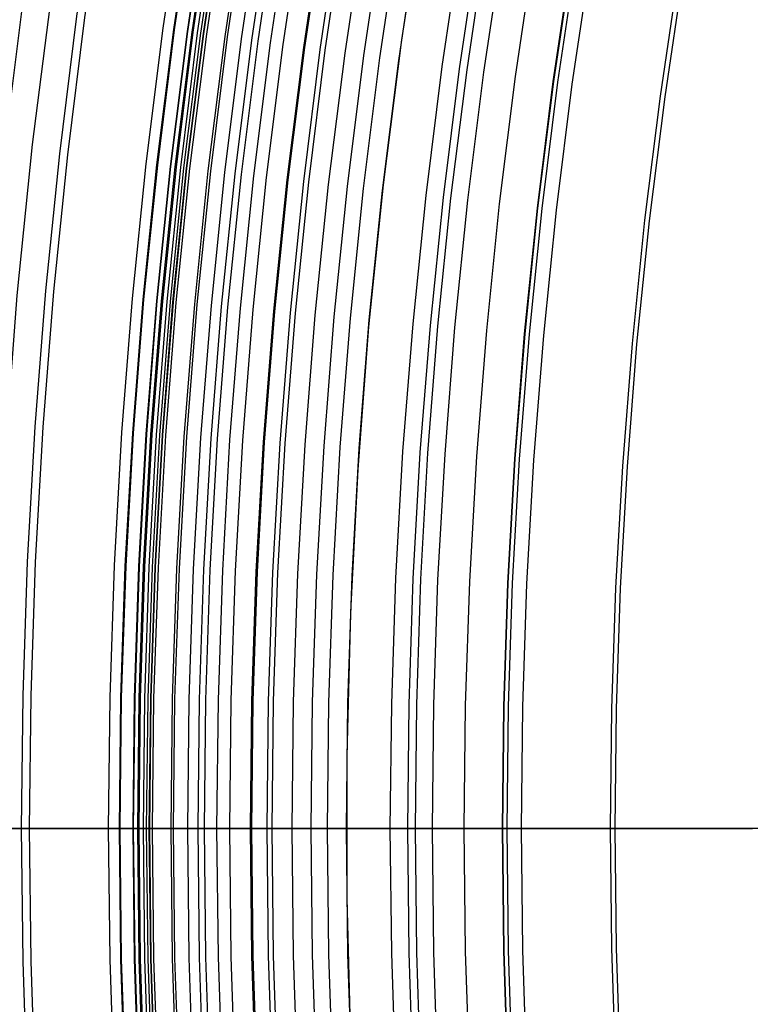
# Model space of a CAD drawing. Header units: millimetres. Extents: x -14 to 488, y -50 to 50.
# Tile 231 of 256: x 421.44 to 425.4, y -0.95 to 4.39. Entities that reach past the tile are written whole.
import ezdxf

# ---------------------------------------------------------------- set-up
doc = ezdxf.new("R2010")
doc.units = ezdxf.units.MM
doc.header["$MEASUREMENT"] = 0
doc.layers.add('Default', color=7, linetype='Continuous')

msp = doc.modelspace()

# ---------------------------------------------------------------- linework, layer by layer
at = {"layer": 'Default'}
for points in [[(421.9189, 0), (421.9268, 0.7099), (421.9507, 1.4258), (421.9911, 2.1473), (422.0483, 2.8739), (422.1227, 3.605), (422.2148, 4.34), (422.3247, 5.0785), (422.4529, 5.8199), (422.5996, 6.5634), (422.7651, 7.3085), (422.9497, 8.0544), (423.1535, 8.8006), (423.3768, 9.5463), (423.6197, 10.2907), (423.8822, 11.0332), (424.1646, 11.7731)], [(421.9771, 0), (421.985, 0.7086), (422.0089, 1.4232), (422.0492, 2.1434), (422.1063, 2.8687), (422.1806, 3.5984), (422.2724, 4.3321), (422.3822, 5.0693), (422.5101, 5.8093), (422.6566, 6.5514), (422.8218, 7.2951), (423.006, 8.0398), (423.2095, 8.7846), (423.4324, 9.5289), (423.6748, 10.272), (423.9369, 11.0132), (424.2187, 11.7516)], [(421.9813, 0), (421.9891, 0.7085), (422.013, 1.4231), (422.0533, 2.1431), (422.1104, 2.8683), (422.1847, 3.5979), (422.2765, 4.3316), (422.3862, 5.0686), (422.5142, 5.8085), (422.6606, 6.5506), (422.8258, 7.2942), (423.01, 8.0387), (423.2135, 8.7834), (423.4363, 9.5277), (423.6787, 10.2707), (423.9407, 11.0117), (424.2225, 11.7501)], [(422.0511, 0), (422.0589, 0.707), (422.0828, 1.42), (422.123, 2.1385), (422.1799, 2.862), (422.2541, 3.5901), (422.3457, 4.3221), (422.4552, 5.0576), (422.5828, 5.7958), (422.729, 6.5363), (422.8938, 7.2783), (423.0776, 8.0211), (423.2806, 8.7642), (423.5029, 9.5068), (423.7448, 10.2482), (424.0063, 10.9876), (424.2874, 11.7244)], [(422.054, 0), (422.0618, 0.7069), (422.0856, 1.4198), (422.1258, 2.1383), (422.1828, 2.8617), (422.2569, 3.5897), (422.3486, 4.3217), (422.458, 5.0571), (422.5857, 5.7953), (422.7318, 6.5357), (422.8966, 7.2776), (423.0804, 8.0204), (423.2834, 8.7634), (423.5057, 9.506), (423.7475, 10.2473), (424.009, 10.9867), (424.2901, 11.7233)], [(422.0765, 0), (422.0844, 0.7064), (422.1082, 1.4188), (422.1483, 2.1368), (422.2053, 2.8597), (422.2793, 3.5872), (422.3709, 4.3187), (422.4803, 5.0535), (422.6079, 5.7912), (422.7539, 6.531), (422.9186, 7.2724), (423.1022, 8.0147), (423.3051, 8.7572), (423.5272, 9.4992), (423.7689, 10.24), (424.0302, 10.9789), (424.3111, 11.715)], [(422.0835, 0), (422.0914, 0.7063), (422.1152, 1.4185), (422.1553, 2.1363), (422.2122, 2.8591), (422.2863, 3.5864), (422.3778, 4.3177), (422.4872, 5.0524), (422.6147, 5.7899), (422.7607, 6.5296), (422.9254, 7.2708), (423.109, 8.013), (423.3118, 8.7553), (423.5339, 9.4971), (423.7755, 10.2378), (424.0367, 10.9765), (424.3176, 11.7125)], [(422.1074, 0), (422.1153, 0.7057), (422.139, 1.4174), (422.1792, 2.1347), (422.236, 2.8569), (422.31, 3.5837), (422.4015, 4.3145), (422.5108, 5.0486), (422.6382, 5.7856), (422.7841, 6.5247), (422.9486, 7.2654), (423.1321, 8.0069), (423.3348, 8.7487), (423.5567, 9.49), (423.7981, 10.2301), (424.0591, 10.9682), (424.3398, 11.7037)], [(422.1249, 0), (422.1327, 0.7053), (422.1565, 1.4167), (422.1966, 2.1335), (422.2534, 2.8554), (422.3274, 3.5818), (422.4188, 4.3121), (422.5281, 5.0458), (422.6554, 5.7824), (422.8012, 6.5211), (422.9656, 7.2614), (423.149, 8.0026), (423.3515, 8.7439), (423.5734, 9.4848), (423.8147, 10.2245), (424.0755, 10.9622), (424.3561, 11.6972)], [(422.1391, 0), (422.147, 0.705), (422.1707, 1.416), (422.2108, 2.1325), (422.2676, 2.8541), (422.3415, 3.5802), (422.4329, 4.3102), (422.5421, 5.0436), (422.6694, 5.7798), (422.8151, 6.5182), (422.9795, 7.2581), (423.1628, 7.999), (423.3652, 8.74), (423.587, 9.4805), (423.8281, 10.2199), (424.0889, 10.9573), (424.3693, 11.692)], [(422.1413, 0), (422.1492, 0.705), (422.1729, 1.4159), (422.213, 2.1324), (422.2698, 2.8539), (422.3437, 3.5799), (422.4351, 4.3099), (422.5443, 5.0432), (422.6716, 5.7794), (422.8173, 6.5177), (422.9817, 7.2576), (423.165, 7.9984), (423.3674, 8.7394), (423.5891, 9.4799), (423.8302, 10.2192), (424.091, 10.9565), (424.3714, 11.6912)], [(422.1569, 0), (422.1647, 0.7046), (422.1884, 1.4152), (422.2285, 2.1314), (422.2853, 2.8525), (422.3592, 3.5782), (422.4505, 4.3078), (422.5596, 5.0408), (422.6869, 5.7766), (422.8325, 6.5145), (422.9968, 7.2541), (423.18, 7.9945), (423.3823, 8.7351), (423.6039, 9.4752), (423.8449, 10.2142), (424.1056, 10.9512), (424.3858, 11.6855)], [(422.2573, 0), (422.2651, 0.7024), (422.2888, 1.4108), (422.3287, 2.1246), (422.3853, 2.8435), (422.459, 3.5668), (422.55, 4.2941), (422.6588, 5.0248), (422.7856, 5.7583), (422.9308, 6.4939), (423.0946, 7.2311), (423.2772, 7.9692), (423.4789, 8.7075), (423.6998, 9.4453), (423.9401, 10.1819), (424.1998, 10.9165), (424.4792, 11.6485)], [(422.2708, 0), (422.2786, 0.7021), (422.3022, 1.4102), (422.3421, 2.1237), (422.3987, 2.8423), (422.4723, 3.5653), (422.5633, 4.2923), (422.6721, 5.0227), (422.7988, 5.7558), (422.944, 6.4912), (423.1077, 7.2281), (423.2902, 7.9658), (423.4918, 8.7038), (423.7126, 9.4413), (423.9528, 10.1775), (424.2125, 10.9119), (424.4917, 11.6435)], [(424.0539, 0), (424.0612, 0.6625), (424.0835, 1.3307), (424.1212, 2.004), (424.1746, 2.682), (424.2441, 3.3643), (424.33, 4.0503), (424.4326, 4.7395), (424.5522, 5.4314), (424.6891, 6.1253), (424.8436, 6.8206), (425.0158, 7.5168), (425.2061, 8.2131), (425.4144, 8.909), (425.6411, 9.6038), (425.8861, 10.2968), (426.1496, 10.9872), (426.4316, 11.6744)], [(424.0566, 0), (424.0639, 0.6625), (424.0863, 1.3305), (424.1239, 2.0038), (424.1773, 2.6818), (424.2468, 3.364), (424.3327, 4.05), (424.4352, 4.7391), (424.5549, 5.4309), (424.6918, 6.1247), (424.8462, 6.82), (425.0185, 7.5161), (425.2087, 8.2124), (425.417, 8.9082), (425.6437, 9.6029), (425.8887, 10.2958), (426.1521, 10.9862), (426.4341, 11.6733)], [(424.0797, 0), (424.087, 0.6619), (424.1093, 1.3295), (424.147, 2.0023), (424.2003, 2.6797), (424.2697, 3.3614), (424.3555, 4.0468), (424.458, 4.7354), (424.5776, 5.4267), (424.7144, 6.12), (424.8687, 6.8147), (425.0408, 7.5103), (425.2309, 8.206), (425.4391, 8.9013), (425.6655, 9.5955), (425.9103, 10.2879), (426.1736, 10.9777), (426.4554, 11.6643)], [(422.3481, 0), (422.3559, 0.7004), (422.3795, 1.4067), (422.4193, 2.1185), (422.4757, 2.8353), (422.5492, 3.5566), (422.64, 4.2818), (422.7484, 5.0104), (422.8749, 5.7418), (423.0196, 6.4753), (423.1829, 7.2104), (423.365, 7.9463), (423.5661, 8.6825), (423.7864, 9.4182), (424.026, 10.1526), (424.285, 10.8852), (424.5636, 11.6151)], [(422.4034, 0), (422.4112, 0.6992), (422.4348, 1.4042), (422.4745, 2.1148), (422.5309, 2.8303), (422.6042, 3.5504), (422.6948, 4.2743), (422.8031, 5.0016), (422.9293, 5.7317), (423.0738, 6.4639), (423.2368, 7.1977), (423.4186, 7.9324), (423.6193, 8.6673), (423.8392, 9.4017), (424.0784, 10.1348), (424.337, 10.8661), (424.6151, 11.5947)], [(424.1579, 0), (424.1652, 0.6602), (424.1874, 1.326), (424.225, 1.997), (424.2782, 2.6727), (424.3474, 3.3526), (424.433, 4.0362), (424.5352, 4.723), (424.6544, 5.4125), (424.7909, 6.1039), (424.9448, 6.7968), (425.1165, 7.4906), (425.306, 8.1845), (425.5137, 8.878), (425.7395, 9.5704), (425.9837, 10.2609), (426.2463, 10.9489), (426.5273, 11.6337)], [(422.4378, 0), (422.4456, 0.6984), (422.4691, 1.4027), (422.5088, 2.1125), (422.5651, 2.8273), (422.6384, 3.5465), (422.7289, 4.2696), (422.837, 4.9961), (422.9631, 5.7254), (423.1075, 6.4569), (423.2703, 7.1899), (423.4519, 7.9237), (423.6524, 8.6578), (423.8721, 9.3914), (424.111, 10.1238), (424.3693, 10.8542), (424.647, 11.582)], [(422.5061, 0), (422.5138, 0.6969), (422.5373, 1.3997), (422.5769, 2.1079), (422.6331, 2.8211), (422.7062, 3.5388), (422.7965, 4.2604), (422.9044, 4.9853), (423.0303, 5.713), (423.1743, 6.4429), (423.3368, 7.1743), (423.518, 7.9066), (423.718, 8.639), (423.9372, 9.371), (424.1756, 10.1018), (424.4333, 10.8307), (424.7105, 11.5569)], [(422.5758, 0), (422.5835, 0.6953), (422.6069, 1.3966), (422.6465, 2.1032), (422.7025, 2.8149), (422.7754, 3.5309), (422.8655, 4.2509), (422.9732, 4.9742), (423.0988, 5.7003), (423.2425, 6.4286), (423.4046, 7.1584), (423.5854, 7.889), (423.785, 8.6199), (424.0037, 9.3502), (424.2416, 10.0794), (424.4987, 10.8067), (424.7753, 11.5313)], [(422.6878, 0), (422.6955, 0.6928), (422.7189, 1.3916), (422.7583, 2.0957), (422.8141, 2.8048), (422.8867, 3.5183), (422.9765, 4.2357), (423.0838, 4.9565), (423.2089, 5.6799), (423.3521, 6.4056), (423.5137, 7.1328), (423.6938, 7.8608), (423.8928, 8.589), (424.1107, 9.3168), (424.3477, 10.0433), (424.6039, 10.768), (424.8795, 11.49)], [(422.6944, 0), (422.7021, 0.6927), (422.7254, 1.3913), (422.7648, 2.0953), (422.8206, 2.8042), (422.8932, 3.5176), (422.983, 4.2348), (423.0903, 4.9554), (423.2154, 5.6788), (423.3586, 6.4042), (423.5201, 7.1313), (423.7002, 7.8591), (423.899, 8.5872), (424.1169, 9.3148), (424.3539, 10.0412), (424.6101, 10.7657), (424.8856, 11.4876)], [(422.7782, 0), (422.7859, 0.6908), (422.8091, 1.3875), (422.8484, 2.0896), (422.9041, 2.7967), (422.9765, 3.5081), (423.0661, 4.2234), (423.1731, 4.9421), (423.2978, 5.6635), (423.4406, 6.387), (423.6017, 7.1121), (423.7813, 7.838), (423.9796, 8.5642), (424.1969, 9.2898), (424.4332, 10.0143), (424.6888, 10.7368), (424.9635, 11.4568)], [(422.8057, 0), (422.8134, 0.6902), (422.8366, 1.3863), (422.8759, 2.0878), (422.9315, 2.7942), (423.0039, 3.505), (423.0934, 4.2197), (423.2003, 4.9377), (423.3249, 5.6585), (423.4675, 6.3814), (423.6285, 7.1058), (423.8079, 7.8311), (424.0061, 8.5566), (424.2232, 9.2816), (424.4593, 10.0054), (424.7146, 10.7273), (424.9891, 11.4466)], [(424.6405, 0), (424.6477, 0.6495), (424.6696, 1.3045), (424.7065, 1.9646), (424.7589, 2.6293), (424.827, 3.2982), (424.9112, 3.9707), (425.0118, 4.6464), (425.129, 5.3246), (425.2633, 6.0049), (425.4147, 6.6866), (425.5836, 7.369), (425.7701, 8.0517), (425.9743, 8.7339), (426.1965, 9.4151), (426.4368, 10.0944), (426.6951, 10.7712), (426.9715, 11.4449)], [(424.6658, 0), (424.673, 0.6489), (424.6948, 1.3034), (424.7317, 1.9629), (424.784, 2.6271), (424.8521, 3.2954), (424.9362, 3.9673), (425.0367, 4.6424), (425.1539, 5.32), (425.288, 5.9997), (425.4393, 6.6808), (425.608, 7.3627), (425.7943, 8.0448), (425.9984, 8.7264), (426.2204, 9.4069), (426.4604, 10.0857), (426.7185, 10.762), (426.9948, 11.4351)], [(422.9141, 0), (422.9218, 0.6878), (422.945, 1.3815), (422.9841, 2.0805), (423.0395, 2.7845), (423.1116, 3.4928), (423.2008, 4.205), (423.3073, 4.9205), (423.4315, 5.6388), (423.5736, 6.3591), (423.734, 7.081), (423.9128, 7.8038), (424.1103, 8.5267), (424.3267, 9.2492), (424.562, 9.9705), (424.8163, 10.6899), (425.0899, 11.4067)], [(423.0173, 0), (423.025, 0.6855), (423.048, 1.3769), (423.087, 2.0736), (423.1423, 2.7752), (423.2142, 3.4812), (423.303, 4.191), (423.4092, 4.9041), (423.533, 5.62), (423.6746, 6.338), (423.8345, 7.0575), (424.0127, 7.7778), (424.2095, 8.4984), (424.4252, 9.2184), (424.6597, 9.9373), (424.9132, 10.6543), (425.1859, 11.3687)], [(423.1054, 0), (423.113, 0.6836), (423.136, 1.3729), (423.1749, 2.0677), (423.23, 2.7673), (423.3017, 3.4712), (423.3903, 4.179), (423.4961, 4.8901), (423.6196, 5.604), (423.7609, 6.3199), (423.9202, 7.0373), (424.098, 7.7556), (424.2942, 8.4741), (424.5092, 9.1921), (424.7431, 9.909), (424.9959, 10.6239), (425.2678, 11.3363)], [(421.1474, 0), (421.1554, 0.727), (421.1799, 1.4602), (421.2213, 2.1991), (421.2799, 2.9432), (421.3561, 3.6919), (421.4503, 4.4447), (421.5629, 5.2011), (421.6942, 5.9603), (421.8445, 6.7217), (422.014, 7.4848), (422.203, 8.2487), (422.4118, 9.0129), (422.6404, 9.7766), (422.8891, 10.539), (423.158, 11.2994)], [(423.2083, 0), (423.2159, 0.6813), (423.2389, 1.3684), (423.2776, 2.0608), (423.3325, 2.758), (423.4039, 3.4596), (423.4922, 4.1651), (423.5978, 4.8738), (423.7208, 5.5852), (423.8616, 6.2988), (424.0204, 7.0138), (424.1976, 7.7297), (424.3932, 8.4458), (424.6074, 9.1614), (424.8405, 9.8759), (425.0925, 10.5884), (425.3634, 11.2984)], [(421.4467, 0), (421.4547, 0.7204), (421.479, 1.4469), (421.52, 2.179), (421.578, 2.9163), (421.6536, 3.6582), (421.7469, 4.4041), (421.8585, 5.1535), (421.9886, 5.9058), (422.1375, 6.6603), (422.3054, 7.4164), (422.4927, 8.1733), (422.6996, 8.9305), (422.9261, 9.6872), (423.1726, 10.4427), (423.439, 11.1961)], [(421.4904, 0), (421.4984, 0.7194), (421.5227, 1.4449), (421.5636, 2.1761), (421.6215, 2.9124), (421.697, 3.6533), (421.7902, 4.3982), (421.9016, 5.1466), (422.0315, 5.8978), (422.1802, 6.6513), (422.348, 7.4064), (422.535, 8.1623), (422.7416, 8.9185), (422.9678, 9.6742), (423.214, 10.4286), (423.48, 11.1811)], [(423.4462, 0), (423.4537, 0.676), (423.4765, 1.3578), (423.5149, 2.0448), (423.5694, 2.7366), (423.6403, 3.4328), (423.7279, 4.1328), (423.8326, 4.836), (423.9547, 5.5419), (424.0944, 6.25), (424.252, 6.9595), (424.4278, 7.6698), (424.6219, 8.3803), (424.8345, 9.0904), (425.0657, 9.7993), (425.3158, 10.5064), (425.5846, 11.2109)], [(423.5405, 0), (423.548, 0.6739), (423.5707, 1.3536), (423.609, 2.0385), (423.6634, 2.7282), (423.734, 3.4222), (423.8214, 4.12), (423.9257, 4.8211), (424.0474, 5.5248), (424.1867, 6.2306), (424.3438, 6.9379), (424.5191, 7.646), (424.7126, 8.3544), (424.9245, 9.0623), (425.155, 9.769), (425.4043, 10.4738), (425.6723, 11.1761)], [(423.5821, 0), (423.5895, 0.673), (423.6122, 1.3517), (423.6505, 2.0357), (423.7047, 2.7244), (423.7753, 3.4175), (423.8625, 4.1144), (423.9667, 4.8145), (424.0883, 5.5172), (424.2274, 6.2221), (424.3843, 6.9284), (424.5592, 7.6356), (424.7525, 8.343), (424.9641, 9.0499), (425.1944, 9.7556), (425.4433, 10.4595), (425.7109, 11.1609)], [(425.307, 11.1554), (425.0287, 10.4141), (424.7697, 9.6659), (424.5301, 8.9113), (424.3101, 8.1507), (424.1097, 7.3846), (423.9292, 6.6137), (423.7685, 5.8383), (423.6279, 5.0591), (423.5074, 4.2765), (423.4072, 3.4911), (423.3288, 2.7198), (423.2699, 1.9468), (423.2305, 1.1725), (423.2107, 0.3975), (423.2105, -0.3777), (423.2298, -1.1528)], [(425.307, 11.1554), (425.0287, 10.4141), (424.7697, 9.6659), (424.5301, 8.9113), (424.3101, 8.1507), (424.1097, 7.3846), (423.9292, 6.6137), (423.7685, 5.8383), (423.6279, 5.0591), (423.5074, 4.2765), (423.4072, 3.4911), (423.3288, 2.7198), (423.2699, 1.9468), (423.2305, 1.1725), (423.2107, 0.3975), (423.2105, -0.3777), (423.2298, -1.1528)], [(423.6748, 0), (423.6822, 0.6709), (423.7048, 1.3476), (423.743, 2.0294), (423.797, 2.7161), (423.8674, 3.4071), (423.9543, 4.1018), (424.0583, 4.7997), (424.1794, 5.5004), (424.3181, 6.2031), (424.4745, 6.9072), (424.6489, 7.6123), (424.8416, 8.3175), (425.0526, 9.0222), (425.2821, 9.7258), (425.5303, 10.4275), (425.7971, 11.1267)], [(423.2274, 11.0638), (422.9522, 10.269), (422.6977, 9.4672), (422.4639, 8.6592), (422.2511, 7.8453), (422.0592, 7.0263), (421.8886, 6.2026), (421.7392, 5.3747), (421.6112, 4.5433), (421.5047, 3.7089), (421.4214, 2.8895), (421.3588, 2.0682), (421.317, 1.2457), (421.296, 0.4223), (421.2957, -0.4013), (421.3162, -1.2247)], [(423.2274, 11.0638), (422.9522, 10.269), (422.6977, 9.4672), (422.4639, 8.6592), (422.2511, 7.8453), (422.0592, 7.0263), (421.8886, 6.2026), (421.7392, 5.3747), (421.6112, 4.5433), (421.5047, 3.7089), (421.4214, 2.8895), (421.3588, 2.0682), (421.317, 1.2457), (421.296, 0.4223), (421.2957, -0.4013), (421.3162, -1.2247)], [(423.8475, 0), (423.8549, 0.6671), (423.8773, 1.3399), (423.9153, 2.0179), (423.969, 2.7006), (424.039, 3.3876), (424.1254, 4.0784), (424.2288, 4.7723), (424.3492, 5.4689), (424.4871, 6.1676), (424.6426, 6.8678), (424.8161, 7.5688), (425.0076, 8.2699), (425.2174, 8.9707), (425.4456, 9.6702), (425.6924, 10.368), (425.9577, 11.0632)], [(424.3589, -13.437), (424.0321, -12.6941), (423.7255, -11.9469), (423.439, -11.1961), (423.1726, -10.4427), (422.9261, -9.6872), (422.6996, -8.9305), (422.4927, -8.1733), (422.3054, -7.4164), (422.1375, -6.6603), (421.9886, -5.9058), (421.8585, -5.1535), (421.7469, -4.4041), (421.6536, -3.6582), (421.578, -2.9163), (421.52, -2.179), (421.479, -1.4469), (421.4547, -0.7204), (421.4467, 0)], [(424.3987, -13.4189), (424.0724, -12.677), (423.7662, -11.9308), (423.48, -11.1811), (423.214, -10.4286), (422.9678, -9.6742), (422.7416, -8.9185), (422.535, -8.1623), (422.348, -7.4064), (422.1802, -6.6513), (422.0315, -5.8978), (421.9016, -5.1466), (421.7902, -4.3982), (421.697, -3.6533), (421.6215, -2.9124), (421.5636, -2.1761), (421.5227, -1.4449), (421.4984, -0.7194), (421.4904, 0)], [(424.7887, -13.2415), (424.4667, -12.5094), (424.1646, -11.7731), (423.8822, -11.0332), (423.6197, -10.2907), (423.3768, -9.5463), (423.1535, -8.8006), (422.9497, -8.0544), (422.7651, -7.3085), (422.5996, -6.5634), (422.4529, -5.8199), (422.3247, -5.0785), (422.2148, -4.34), (422.1227, -3.605), (422.0483, -2.8739), (421.9911, -2.1473), (421.9507, -1.4258), (421.9268, -0.7099), (421.9189, 0)], [(424.8417, -13.2174), (424.5203, -12.4866), (424.2187, -11.7516), (423.9369, -11.0132), (423.6748, -10.272), (423.4324, -9.5289), (423.2095, -8.7846), (423.006, -8.0398), (422.8218, -7.2951), (422.6566, -6.5514), (422.5101, -5.8093), (422.3822, -5.0693), (422.2724, -4.3321), (422.1806, -3.5984), (422.1063, -2.8687), (422.0492, -2.1434), (422.0089, -1.4232), (421.985, -0.7086), (421.9771, 0)], [(424.8455, -13.2157), (424.5241, -12.485), (424.2225, -11.7501), (423.9407, -11.0117), (423.6787, -10.2707), (423.4363, -9.5277), (423.2135, -8.7834), (423.01, -8.0387), (422.8258, -7.2942), (422.6606, -6.5506), (422.5142, -5.8085), (422.3862, -5.0686), (422.2765, -4.3316), (422.1847, -3.5979), (422.1104, -2.8683), (422.0533, -2.1431), (422.013, -1.4231), (421.9891, -0.7085), (421.9813, 0)], [(424.909, -13.1868), (424.5884, -12.4577), (424.2874, -11.7244), (424.0063, -10.9876), (423.7448, -10.2482), (423.5029, -9.5068), (423.2806, -8.7642), (423.0776, -8.0211), (422.8938, -7.2783), (422.729, -6.5363), (422.5828, -5.7958), (422.4552, -5.0576), (422.3457, -4.3221), (422.2541, -3.5901), (422.1799, -2.862), (422.123, -2.1385), (422.0828, -1.42), (422.0589, -0.707), (422.0511, 0)], [(424.9117, -13.1856), (424.591, -12.4566), (424.2901, -11.7233), (424.009, -10.9867), (423.7475, -10.2473), (423.5057, -9.506), (423.2834, -8.7634), (423.0804, -8.0204), (422.8966, -7.2776), (422.7318, -6.5357), (422.5857, -5.7953), (422.458, -5.0571), (422.3486, -4.3217), (422.2569, -3.5897), (422.1828, -2.8617), (422.1258, -2.1383), (422.0856, -1.4198), (422.0618, -0.7069), (422.054, 0)], [(424.9322, -13.1763), (424.6118, -12.4478), (424.3111, -11.715), (424.0302, -10.9789), (423.7689, -10.24), (423.5272, -9.4992), (423.3051, -8.7572), (423.1022, -8.0147), (422.9186, -7.2724), (422.7539, -6.531), (422.6079, -5.7912), (422.4803, -5.0535), (422.3709, -4.3187), (422.2793, -3.5872), (422.2053, -2.8597), (422.1483, -2.1368), (422.1082, -1.4188), (422.0844, -0.7064), (422.0765, 0)], [(424.9386, -13.1734), (424.6182, -12.445), (424.3176, -11.7125), (424.0367, -10.9765), (423.7755, -10.2378), (423.5339, -9.4971), (423.3118, -8.7553), (423.109, -8.013), (422.9254, -7.2708), (422.7607, -6.5296), (422.6147, -5.7899), (422.4872, -5.0524), (422.3778, -4.3177), (422.2863, -3.5864), (422.2122, -2.8591), (422.1553, -2.1363), (422.1152, -1.4185), (422.0914, -0.7063), (422.0835, 0)], [(424.9603, -13.1635), (424.6402, -12.4357), (424.3398, -11.7037), (424.0591, -10.9682), (423.7981, -10.2301), (423.5567, -9.49), (423.3348, -8.7487), (423.1321, -8.0069), (422.9486, -7.2654), (422.7841, -6.5247), (422.6382, -5.7856), (422.5108, -5.0486), (422.4015, -4.3145), (422.31, -3.5837), (422.236, -2.8569), (422.1792, -2.1347), (422.139, -1.4174), (422.1153, -0.7057), (422.1074, 0)], [(424.9762, -13.1562), (424.6563, -12.4288), (424.3561, -11.6972), (424.0755, -10.9622), (423.8147, -10.2245), (423.5734, -9.4848), (423.3515, -8.7439), (423.149, -8.0026), (422.9656, -7.2614), (422.8012, -6.5211), (422.6554, -5.7824), (422.5281, -5.0458), (422.4188, -4.3121), (422.3274, -3.5818), (422.2534, -2.8554), (422.1966, -2.1335), (422.1565, -1.4167), (422.1327, -0.7053), (422.1249, 0)], [(424.9892, -13.1504), (424.6694, -12.4233), (424.3693, -11.692), (424.0889, -10.9573), (423.8281, -10.2199), (423.587, -9.4805), (423.3652, -8.74), (423.1628, -7.999), (422.9795, -7.2581), (422.8151, -6.5182), (422.6694, -5.7798), (422.5421, -5.0436), (422.4329, -4.3102), (422.3415, -3.5802), (422.2676, -2.8541), (422.2108, -2.1325), (422.1707, -1.416), (422.147, -0.705), (422.1391, 0)], [(424.9912, -13.1494), (424.6714, -12.4224), (424.3714, -11.6912), (424.091, -10.9565), (423.8302, -10.2192), (423.5891, -9.4799), (423.3674, -8.7394), (423.165, -7.9984), (422.9817, -7.2576), (422.8173, -6.5177), (422.6716, -5.7794), (422.5443, -5.0432), (422.4351, -4.3099), (422.3437, -3.5799), (422.2698, -2.8539), (422.213, -2.1324), (422.1729, -1.4159), (422.1492, -0.705), (422.1413, 0)], [(425.0053, -13.143), (424.6857, -12.4163), (424.3858, -11.6855), (424.1056, -10.9512), (423.8449, -10.2142), (423.6039, -9.4752), (423.3823, -8.7351), (423.18, -7.9945), (422.9968, -7.2541), (422.8325, -6.5145), (422.6869, -5.7766), (422.5596, -5.0408), (422.4505, -4.3078), (422.3592, -3.5782), (422.2853, -2.8525), (422.2285, -2.1314), (422.1884, -1.4152), (422.1647, -0.7046), (422.1569, 0)], [(425.0967, -13.1014), (424.7782, -12.377), (424.4792, -11.6485), (424.1998, -10.9165), (423.9401, -10.1819), (423.6998, -9.4453), (423.4789, -8.7075), (423.2772, -7.9692), (423.0946, -7.2311), (422.9308, -6.4939), (422.7856, -5.7583), (422.6588, -5.0248), (422.55, -4.2941), (422.459, -3.5668), (422.3853, -2.8435), (422.3287, -2.1246), (422.2888, -1.4108), (422.2651, -0.7024), (422.2573, 0)], [(425.109, -13.0959), (424.7905, -12.3718), (424.4917, -11.6435), (424.2125, -10.9119), (423.9528, -10.1775), (423.7126, -9.4413), (423.4918, -8.7038), (423.2902, -7.9658), (423.1077, -7.2281), (422.944, -6.4912), (422.7988, -5.7558), (422.6721, -5.0227), (422.5633, -4.2923), (422.4723, -3.5653), (422.3987, -2.8423), (422.3421, -2.1237), (422.3022, -1.4102), (422.2786, -0.7021), (422.2708, 0)], [(425.1794, -13.0638), (424.8617, -12.3415), (424.5636, -11.6151), (424.285, -10.8852), (424.026, -10.1526), (423.7864, -9.4182), (423.5661, -8.6825), (423.365, -7.9463), (423.1829, -7.2104), (423.0196, -6.4753), (422.8749, -5.7418), (422.7484, -5.0104), (422.64, -4.2818), (422.5492, -3.5566), (422.4757, -2.8353), (422.4193, -2.1185), (422.3795, -1.4067), (422.3559, -0.7004), (422.3481, 0)], [(425.2298, -13.0409), (424.9126, -12.3199), (424.6151, -11.5947), (424.337, -10.8661), (424.0784, -10.1348), (423.8392, -9.4017), (423.6193, -8.6673), (423.4186, -7.9324), (423.2368, -7.1977), (423.0738, -6.4639), (422.9293, -5.7317), (422.8031, -5.0016), (422.6948, -4.2743), (422.6042, -3.5504), (422.5309, -2.8303), (422.4745, -2.1148), (422.4348, -1.4042), (422.4112, -0.6992), (422.4034, 0)], [(425.2611, -13.0267), (424.9443, -12.3064), (424.647, -11.582), (424.3693, -10.8542), (424.111, -10.1238), (423.8721, -9.3914), (423.6524, -8.6578), (423.4519, -7.9237), (423.2703, -7.1899), (423.1075, -6.4569), (422.9631, -5.7254), (422.837, -4.9961), (422.7289, -4.2696), (422.6384, -3.5465), (422.5651, -2.8273), (422.5088, -2.1125), (422.4691, -1.4027), (422.4456, -0.6984), (422.4378, 0)], [(425.3232, -12.9984), (425.0071, -12.2797), (424.7105, -11.5569), (424.4333, -10.8307), (424.1756, -10.1018), (423.9372, -9.371), (423.718, -8.639), (423.518, -7.9066), (423.3368, -7.1743), (423.1743, -6.4429), (423.0303, -5.713), (422.9044, -4.9853), (422.7965, -4.2604), (422.7062, -3.5388), (422.6331, -2.8211), (422.5769, -2.1079), (422.5373, -1.3997), (422.5138, -0.6969), (422.5061, 0)], [(425.3866, -12.9696), (425.0712, -12.2525), (424.7753, -11.5313), (424.4987, -10.8067), (424.2416, -10.0794), (424.0037, -9.3502), (423.785, -8.6199), (423.5854, -7.889), (423.4046, -7.1584), (423.2425, -6.4286), (423.0988, -5.7003), (422.9732, -4.9742), (422.8655, -4.2509), (422.7754, -3.5309), (422.7025, -2.8149), (422.6465, -2.1032), (422.6069, -1.3966), (422.5835, -0.6953), (422.5758, 0)], [(425.8222, -13.6328), (425.4886, -12.9232), (425.1744, -12.2087), (424.8795, -11.49), (424.6039, -10.768), (424.3477, -10.0433), (424.1107, -9.3168), (423.8928, -8.589), (423.6938, -7.8608), (423.5137, -7.1328), (423.3521, -6.4056), (423.2089, -5.6799), (423.0838, -4.9565), (422.9765, -4.2357), (422.8867, -3.5183), (422.8141, -2.8048), (422.7583, -2.0957), (422.7189, -1.3916), (422.6955, -0.6928), (422.6878, 0)], [(425.8281, -13.63), (425.4946, -12.9205), (425.1804, -12.2061), (424.8856, -11.4876), (424.6101, -10.7657), (424.3539, -10.0412), (424.1169, -9.3148), (423.899, -8.5872), (423.7002, -7.8591), (423.5201, -7.1313), (423.3586, -6.4042), (423.2154, -5.6788), (423.0903, -4.9554), (422.983, -4.2348), (422.8932, -3.5176), (422.8206, -2.8042), (422.7648, -2.0953), (422.7254, -1.3913), (422.7021, -0.6927), (422.6944, 0)], [(425.9035, -13.5933), (425.5709, -12.8858), (425.2576, -12.1733), (424.9635, -11.4568), (424.6888, -10.7368), (424.4332, -10.0143), (424.1969, -9.2898), (423.9796, -8.5642), (423.7813, -7.838), (423.6017, -7.1121), (423.4406, -6.387), (423.2978, -5.6635), (423.1731, -4.9421), (423.0661, -4.2234), (422.9765, -3.5081), (422.9041, -2.7967), (422.8484, -2.0896), (422.8091, -1.3875), (422.7859, -0.6908), (422.7782, 0)], [(425.9283, -13.5813), (425.596, -12.8744), (425.2829, -12.1626), (424.9891, -11.4466), (424.7146, -10.7273), (424.4593, -10.0054), (424.2232, -9.2816), (424.0061, -8.5566), (423.8079, -7.8311), (423.6285, -7.1058), (423.4675, -6.3814), (423.3249, -5.6585), (423.2003, -4.9377), (423.0934, -4.2197), (423.0039, -3.505), (422.9315, -2.7942), (422.8759, -2.0878), (422.8366, -1.3863), (422.8134, -0.6902), (422.8057, 0)], [(426.0258, -13.534), (425.6946, -12.8295), (425.3827, -12.1202), (425.0899, -11.4067), (424.8163, -10.6899), (424.562, -9.9705), (424.3267, -9.2492), (424.1103, -8.5267), (423.9128, -7.8038), (423.734, -7.081), (423.5736, -6.3591), (423.4315, -5.6388), (423.3073, -4.9205), (423.2008, -4.205), (423.1116, -3.4928), (423.0395, -2.7845), (422.9841, -2.0805), (422.945, -1.3815), (422.9218, -0.6878), (422.9141, 0)], [(426.1186, -13.4889), (425.7886, -12.7868), (425.4776, -12.0798), (425.1859, -11.3687), (424.9132, -10.6543), (424.6597, -9.9373), (424.4252, -9.2184), (424.2095, -8.4984), (424.0127, -7.7778), (423.8345, -7.0575), (423.6746, -6.338), (423.533, -5.62), (423.4092, -4.9041), (423.303, -4.191), (423.2142, -3.4812), (423.1423, -2.7752), (423.087, -2.0736), (423.048, -1.3769), (423.025, -0.6855), (423.0173, 0)], [(426.1979, -13.4504), (425.8688, -12.7503), (425.5587, -12.0453), (425.2678, -11.3363), (424.9959, -10.6239), (424.7431, -9.909), (424.5092, -9.1921), (424.2942, -8.4741), (424.098, -7.7556), (423.9202, -7.0373), (423.7609, -6.3199), (423.6196, -5.604), (423.4961, -4.8901), (423.3903, -4.179), (423.3017, -3.4712), (423.23, -2.7673), (423.1749, -2.0677), (423.136, -1.3729), (423.113, -0.6836), (423.1054, 0)], [(426.2905, -13.4055), (425.9624, -12.7077), (425.6534, -12.0051), (425.3634, -11.2984), (425.0925, -10.5884), (424.8405, -9.8759), (424.6074, -9.1614), (424.3932, -8.4458), (424.1976, -7.7297), (424.0204, -7.0138), (423.8616, -6.2988), (423.7208, -5.5852), (423.5978, -4.8738), (423.4922, -4.1651), (423.4039, -3.4596), (423.3325, -2.758), (423.2776, -2.0608), (423.2389, -1.3684), (423.2159, -0.6813), (423.2083, 0)], [(426.5044, -13.3016), (426.179, -12.6092), (425.8724, -11.912), (425.5846, -11.2109), (425.3158, -10.5064), (425.0657, -9.7993), (424.8345, -9.0904), (424.6219, -8.3803), (424.4278, -7.6698), (424.252, -6.9595), (424.0944, -6.25), (423.9547, -5.5419), (423.8326, -4.836), (423.7279, -4.1328), (423.6403, -3.4328), (423.5694, -2.7366), (423.5149, -2.0448), (423.4765, -1.3578), (423.4537, -0.676), (423.4462, 0)], [(426.5893, -13.2604), (426.2648, -12.5702), (425.9592, -11.8752), (425.6723, -11.1761), (425.4043, -10.4738), (425.155, -9.769), (424.9245, -9.0623), (424.7126, -8.3544), (424.5191, -7.646), (424.3438, -6.9379), (424.1867, -6.2306), (424.0474, -5.5248), (423.9257, -4.8211), (423.8214, -4.12), (423.734, -3.4222), (423.6634, -2.7282), (423.609, -2.0385), (423.5707, -1.3536), (423.548, -0.6739), (423.5405, 0)], [(426.6267, -13.2423), (426.3026, -12.553), (425.9974, -11.8589), (425.7109, -11.1609), (425.4433, -10.4595), (425.1944, -9.7556), (424.9641, -9.0499), (424.7525, -8.343), (424.5592, -7.6356), (424.3843, -6.9284), (424.2274, -6.2221), (424.0883, -5.5172), (423.9667, -4.8145), (423.8625, -4.1144), (423.7753, -3.4175), (423.7047, -2.7244), (423.6505, -2.0357), (423.6122, -1.3517), (423.5895, -0.673), (423.5821, 0)], [(426.71, -13.2018), (426.387, -12.5146), (426.0827, -11.8227), (425.7971, -11.1267), (425.5303, -10.4275), (425.2821, -9.7258), (425.0526, -9.0222), (424.8416, -8.3175), (424.6489, -7.6123), (424.4745, -6.9072), (424.3181, -6.2031), (424.1794, -5.5004), (424.0583, -4.7997), (423.9543, -4.1018), (423.8674, -3.4071), (423.797, -2.7161), (423.743, -2.0294), (423.7048, -1.3476), (423.6822, -0.6709), (423.6748, 0)], [(426.8654, -13.1264), (426.5442, -12.4431), (426.2416, -11.7551), (425.9577, -11.0632), (425.6924, -10.368), (425.4456, -9.6702), (425.2174, -8.9707), (425.0076, -8.2699), (424.8161, -7.5688), (424.6426, -6.8678), (424.4871, -6.1676), (424.3492, -5.4689), (424.2288, -4.7723), (424.1254, -4.0784), (424.039, -3.3876), (423.969, -2.7006), (423.9153, -2.0179), (423.8773, -1.3399), (423.8549, -0.6671), (423.8475, 0)], [(427.0511, -13.0362), (426.7321, -12.3576), (426.4316, -11.6744), (426.1496, -10.9872), (425.8861, -10.2968), (425.6411, -9.6038), (425.4144, -8.909), (425.2061, -8.2131), (425.0158, -7.5168), (424.8436, -6.8206), (424.6891, -6.1253), (424.5522, -5.4314), (424.4326, -4.7395), (424.33, -4.0503), (424.2441, -3.3643), (424.1746, -2.682), (424.1212, -2.004), (424.0835, -1.3307), (424.0612, -0.6625), (424.0539, 0)], [(427.0535, -13.035), (426.7346, -12.3565), (426.4341, -11.6733), (426.1521, -10.9862), (425.8887, -10.2958), (425.6437, -9.6029), (425.417, -8.9082), (425.2087, -8.2124), (425.0185, -7.5161), (424.8462, -6.82), (424.6918, -6.1247), (424.5549, -5.4309), (424.4352, -4.7391), (424.3327, -4.05), (424.2468, -3.364), (424.1773, -2.6818), (424.1239, -2.0038), (424.0863, -1.3305), (424.0639, -0.6625), (424.0566, 0)], [(427.0743, -13.0249), (426.7556, -12.3469), (426.4554, -11.6643), (426.1736, -10.9777), (425.9103, -10.2879), (425.6655, -9.5955), (425.4391, -8.9013), (425.2309, -8.206), (425.0408, -7.5103), (424.8687, -6.8147), (424.7144, -6.12), (424.5776, -5.4267), (424.458, -4.7354), (424.3555, -4.0468), (424.2697, -3.3614), (424.2003, -2.6797), (424.147, -2.0023), (424.1093, -1.3295), (424.087, -0.6619), (424.0797, 0)], [(427.1446, -12.9908), (426.8268, -12.3146), (426.5273, -11.6337), (426.2463, -10.9489), (425.9837, -10.2609), (425.7395, -9.5704), (425.5137, -8.878), (425.306, -8.1845), (425.1165, -7.4906), (424.9448, -6.7968), (424.7909, -6.1039), (424.6544, -5.4125), (424.5352, -4.723), (424.433, -4.0362), (424.3474, -3.3526), (424.2782, -2.6727), (424.225, -1.997), (424.1874, -1.326), (424.1652, -0.6602), (424.1579, 0)], [(427.9096, -13.4399), (427.5788, -12.78), (427.2661, -12.1148), (426.9715, -11.4449), (426.6951, -10.7712), (426.4368, -10.0944), (426.1965, -9.4151), (425.9743, -8.7339), (425.7701, -8.0517), (425.5836, -7.369), (425.4147, -6.6866), (425.2633, -6.0049), (425.129, -5.3246), (425.0118, -4.6464), (424.9112, -3.9707), (424.827, -3.2982), (424.7589, -2.6293), (424.7065, -1.9646), (424.6696, -1.3045), (424.6477, -0.6495), (424.6405, 0)], [(427.932, -13.4284), (427.6015, -12.769), (427.2891, -12.1043), (426.9948, -11.4351), (426.7185, -10.762), (426.4604, -10.0857), (426.2204, -9.4069), (425.9984, -8.7264), (425.7943, -8.0448), (425.608, -7.3627), (425.4393, -6.6808), (425.288, -5.9997), (425.1539, -5.32), (425.0367, -4.6424), (424.9362, -3.9673), (424.8521, -3.2954), (424.784, -2.6271), (424.7317, -1.9629), (424.6948, -1.3034), (424.673, -0.6489), (424.6658, 0)]]:
    msp.add_lwpolyline(points, dxfattribs=at)
at = {"layer": 'Default', "extrusion": (0.113737, 0.993511, 0)}
for points in [[(-420.2626, 20.26), (-420.2622, 20.2144), (-420.2607, 20.1685), (-420.2583, 20.1222), (-420.2549, 20.0756), (-420.2504, 20.0287), (-420.2449, 19.9816), (-420.2383, 19.9342), (-420.2307, 19.8866), (-420.2219, 19.8389), (-420.212, 19.7911), (-420.2009, 19.7433), (-420.1887, 19.6954), (-420.1753, 19.6476), (-420.1608, 19.5998), (-420.1451, 19.5522), (-420.1282, 19.5048), (-420.1101, 19.4575), (-420.0908, 19.4106), (-420.0703, 19.3639), (-420.0487, 19.3176), (-420.0259, 19.2718), (-420.0019, 19.2264), (-419.9768, 19.1816), (-419.9505, 19.1373), (-419.9231, 19.0936), (-419.8946, 19.0506), (-419.865, 19.0083), (-419.8344, 18.9668), (-419.8027, 18.9261), (-419.77, 18.8862), (-419.7364, 18.8473), (-419.7018, 18.8092), (-419.6663, 18.7722), (-419.6299, 18.7361), (-419.5927, 18.7011), (-419.5547, 18.6671), (-419.5159, 18.6343), (-419.4765, 18.6026), (-419.4363, 18.5721), (-419.3956, 18.5427), (-419.3542, 18.5146), (-419.3124, 18.4876), (-419.27, 18.462), (-419.2272, 18.4375), (-419.184, 18.4143), (-419.1405, 18.3924), (-419.0967, 18.3717), (-419.0526, 18.3524), (-419.0083, 18.3342), (-418.9638, 18.3174), (-418.9193, 18.3018), (-418.8746, 18.2875), (-418.8299, 18.2744), (-418.7853, 18.2626), (-418.7407, 18.252), (-418.6961, 18.2426), (-418.6518, 18.2343), (-418.6075, 18.2273), (-418.5635, 18.2214), (-418.5198, 18.2166), (-418.4763, 18.2129), (-418.4331, 18.2103), (-418.3902, 18.2088), (-418.3477, 18.2083), (-418.3052, 18.2088), (-418.2623, 18.2103), (-418.2191, 18.2129), (-418.1756, 18.2166), (-418.1319, 18.2214), (-418.0879, 18.2273), (-418.0436, 18.2343), (-417.9993, 18.2426), (-417.9547, 18.252), (-417.9101, 18.2626), (-417.8655, 18.2744), (-417.8208, 18.2875), (-417.7761, 18.3018), (-417.7316, 18.3174), (-417.6871, 18.3342), (-417.6428, 18.3524), (-417.5987, 18.3717), (-417.5549, 18.3924), (-417.5114, 18.4143), (-417.4682, 18.4375), (-417.4254, 18.462), (-417.383, 18.4876), (-417.3412, 18.5146), (-417.2998, 18.5427), (-417.2591, 18.5721), (-417.2189, 18.6026), (-417.1795, 18.6343), (-417.1407, 18.6671), (-417.1027, 18.7011), (-417.0655, 18.7361), (-417.0291, 18.7722), (-416.9936, 18.8092), (-416.959, 18.8473), (-416.9254, 18.8862), (-416.8927, 18.9261), (-416.861, 18.9668), (-416.8304, 19.0083), (-416.8008, 19.0506), (-416.7723, 19.0936), (-416.7449, 19.1373), (-416.7186, 19.1816), (-416.6935, 19.2264), (-416.6695, 19.2718), (-416.6467, 19.3176), (-416.6251, 19.3639), (-416.6046, 19.4106), (-416.5853, 19.4575), (-416.5672, 19.5048), (-416.5503, 19.5522), (-416.5346, 19.5998), (-416.5201, 19.6476), (-416.5067, 19.6954), (-416.4945, 19.7433), (-416.4834, 19.7911), (-416.4735, 19.8389), (-416.4647, 19.8866), (-416.4571, 19.9342), (-416.4505, 19.9816), (-416.445, 20.0287), (-416.4405, 20.0756), (-416.4371, 20.1222), (-416.4347, 20.1685), (-416.4332, 20.2144), (-416.4328, 20.26)], [(-416.4328, 20.26), (-416.4332, 20.3055), (-416.4347, 20.3514), (-416.4371, 20.3977), (-416.4405, 20.4443), (-416.445, 20.4912), (-416.4505, 20.5384), (-416.4571, 20.5857), (-416.4647, 20.6333), (-416.4735, 20.681), (-416.4834, 20.7288), (-416.4945, 20.7766), (-416.5067, 20.8245), (-416.5201, 20.8723), (-416.5346, 20.9201), (-416.5503, 20.9677), (-416.5672, 21.0152), (-416.5853, 21.0624), (-416.6046, 21.1094), (-416.6251, 21.156), (-416.6467, 21.2023), (-416.6695, 21.2481), (-416.6935, 21.2935), (-416.7186, 21.3384), (-416.7449, 21.3826), (-416.7723, 21.4263), (-416.8008, 21.4693), (-416.8304, 21.5116), (-416.861, 21.5531), (-416.8927, 21.5938), (-416.9254, 21.6337), (-416.959, 21.6727), (-416.9936, 21.7107), (-417.0291, 21.7478), (-417.0655, 21.7838), (-417.1027, 21.8188), (-417.1407, 21.8528), (-417.1795, 21.8856), (-417.2189, 21.9173), (-417.2591, 21.9478), (-417.2998, 21.9772), (-417.3412, 22.0053), (-417.383, 22.0323), (-417.4254, 22.058), (-417.4682, 22.0824), (-417.5114, 22.1056), (-417.5549, 22.1275), (-417.5987, 22.1482), (-417.6428, 22.1676), (-417.6871, 22.1857), (-417.7316, 22.2025), (-417.7761, 22.2181), (-417.8208, 22.2324), (-417.8655, 22.2455), (-417.9101, 22.2573), (-417.9547, 22.268), (-417.9993, 22.2774), (-418.0436, 22.2856), (-418.0879, 22.2926), (-418.1319, 22.2985), (-418.1756, 22.3033), (-418.2191, 22.307), (-418.2623, 22.3096), (-418.3052, 22.3111), (-418.3477, 22.3116), (-418.3902, 22.3111), (-418.4331, 22.3096), (-418.4763, 22.307), (-418.5198, 22.3033), (-418.5635, 22.2985), (-418.6075, 22.2926), (-418.6518, 22.2856), (-418.6961, 22.2774), (-418.7407, 22.268), (-418.7853, 22.2573), (-418.8299, 22.2455), (-418.8746, 22.2324), (-418.9193, 22.2181), (-418.9638, 22.2025), (-419.0083, 22.1857), (-419.0526, 22.1676), (-419.0967, 22.1482), (-419.1405, 22.1275), (-419.184, 22.1056), (-419.2272, 22.0824), (-419.27, 22.058), (-419.3124, 22.0323), (-419.3542, 22.0053), (-419.3956, 21.9772), (-419.4363, 21.9478), (-419.4765, 21.9173), (-419.5159, 21.8856), (-419.5547, 21.8528), (-419.5927, 21.8188), (-419.6299, 21.7838), (-419.6663, 21.7478), (-419.7018, 21.7107), (-419.7364, 21.6727), (-419.77, 21.6337), (-419.8027, 21.5938), (-419.8344, 21.5531), (-419.865, 21.5116), (-419.8946, 21.4693), (-419.9231, 21.4263), (-419.9505, 21.3826), (-419.9768, 21.3384), (-420.0019, 21.2935), (-420.0259, 21.2481), (-420.0487, 21.2023), (-420.0703, 21.156), (-420.0908, 21.1094), (-420.1101, 21.0624), (-420.1282, 21.0152), (-420.1451, 20.9677), (-420.1608, 20.9201), (-420.1753, 20.8723), (-420.1887, 20.8245), (-420.2009, 20.7766), (-420.212, 20.7288), (-420.2219, 20.681), (-420.2307, 20.6333), (-420.2383, 20.5857), (-420.2449, 20.5384), (-420.2504, 20.4912), (-420.2549, 20.4443), (-420.2583, 20.3977), (-420.2607, 20.3514), (-420.2622, 20.3055), (-420.2626, 20.26)]]:
    msp.add_lwpolyline(points, dxfattribs=at)
at = {"layer": 'Default'}
for points in [[(425.4231, 0, 1.0502), (425.1238, 0, 1.1701), (424.84, 0, 1.2904), (424.5712, 0, 1.4111), (424.3167, 0, 1.532), (424.0761, 0, 1.6531), (423.8488, 0, 1.7744), (423.6342, 0, 1.8957), (423.4318, 0, 2.0171), (423.2411, 0, 2.1384), (423.0615, 0, 2.2596), (422.8925, 0, 2.3806), (422.7335, 0, 2.5014), (422.584, 0, 2.6219), (422.4434, 0, 2.742), (422.3112, 0, 2.8616), (422.1869, 0, 2.9808), (422.0698, 0, 3.0994), (421.9595, 0, 3.2173), (421.8555, 0, 3.3346), (421.7571, 0, 3.4511), (421.6638, 0, 3.5668), (421.5751, 0, 3.6816), (421.4904, 0, 3.7955), (421.3316, 0, 4.0202)], [(427.4072, 0, 259.8858), (423.4462, 0, 162.9176), (421.9771, 0, 32.3077), (421.9965, 0, 30.216), (422.0511, 0, 28.5966), (422.0911, 0, 27.936), (422.1391, 0, 27.3592), (422.1946, 0, 26.854), (422.2573, 0, 26.4062), (422.3271, 0, 26.0026), (422.4034, 0, 25.6345), (422.4862, 0, 25.2936), (422.5758, 0, 24.9711), (422.6728, 0, 24.6582), (422.7782, 0, 24.3464), (423.4381, 0, 22.5692), (423.5821, 0, 22.1474), (423.7207, 0, 21.7019), (423.7865, 0, 21.4701), (423.849, 0, 21.2323), (423.9077, 0, 20.9884), (423.9618, 0, 20.7384), (424.0108, 0, 20.4822), (424.0539, 0, 20.2199), (424.0903, 0, 19.9541), (424.1198, 0, 19.6878), (424.1426, 0, 19.4212), (424.1586, 0, 19.1547), (424.168, 0, 18.8885), (424.1709, 0, 18.6228), (424.1675, 0, 18.358), (424.1579, 0, 18.0944), (424.142, 0, 17.8323), (424.12, 0, 17.5717), (424.0915, 0, 17.3132), (424.0566, 0, 17.0567), (424.015, 0, 16.8027), (423.9666, 0, 16.551), (423.9108, 0, 16.3019), (423.8475, 0, 16.0554), (423.7772, 0, 15.8153), (423.7018, 0, 15.5855), (423.6225, 0, 15.3662), (423.5405, 0, 15.1574), (423.457, 0, 14.9592), (423.3731, 0, 14.7713), (422.7922, 0, 13.5807), (422.7378, 0, 13.4606), (422.6878, 0, 13.3439), (422.6405, 0, 13.2261), (422.5944, 0, 13.1032), (422.5496, 0, 12.9753), (422.5061, 0, 12.8423), (422.4641, 0, 12.7042), (422.4238, 0, 12.5609), (422.385, 0, 12.4126), (422.3481, 0, 12.2591), (422.313, 0, 12.1005), (422.2798, 0, 11.9368), (422.2195, 0, 11.5941), (422.1677, 0, 11.231), (422.1249, 0, 10.8477), (422.0917, 0, 10.4447), (422.0686, 0, 10.026), (422.0559, 0, 9.5971), (422.054, 0, 9.1635), (422.0632, 0, 8.7306), (422.0835, 0, 8.3038), (422.1149, 0, 7.8884), (422.1569, 0, 7.4901), (422.1816, 0, 7.3013), (422.2086, 0, 7.1223), (422.2382, 0, 6.952), (422.2708, 0, 6.7897), (422.3065, 0, 6.6344), (422.3459, 0, 6.4847), (422.3895, 0, 6.3392), (422.4131, 0, 6.2675), (422.4379, 0, 6.1963), (422.4639, 0, 6.1253), (422.4915, 0, 6.0545), (422.5206, 0, 5.9836), (422.5514, 0, 5.9124), (422.584, 0, 5.8408), (422.6187, 0, 5.7685), (422.6554, 0, 5.6954), (422.6944, 0, 5.6212), (422.7357, 0, 5.5459), (422.7796, 0, 5.4692), (422.8262, 0, 5.3912), (422.8757, 0, 5.3116), (422.9839, 0, 5.1473), (423.1054, 0, 4.9756), (423.2343, 0, 4.8054), (423.3001, 0, 4.7235), (423.3678, 0, 4.6431), (423.4383, 0, 4.5636), (423.5125, 0, 4.4844), (423.591, 0, 4.4051), (423.6748, 0, 4.325), (423.7646, 0, 4.2437), (423.8614, 0, 4.1609), (423.9661, 0, 4.0765), (424.0797, 0, 3.9901), (424.2031, 0, 3.9017), (424.3371, 0, 3.8112), (424.4826, 0, 3.7187), (424.6405, 0, 3.624), (424.8116, 0, 3.5274), (424.9964, 0, 3.4288), (425.1957, 0, 3.3286), (425.41, 0, 3.2267)], [(420.1414, 0, 54.3064), (421.4467, 0, 162.9631), (425.4105, 0, 260)], [(420.9771, 0, 14.4207), (421.5545, 0, 15.6036), (421.6228, 0, 15.7565), (421.6886, 0, 15.9127), (421.7516, 0, 16.073), (421.8113, 0, 16.2381), (421.8672, 0, 16.4086), (421.9189, 0, 16.5852), (421.966, 0, 16.7685), (422.0084, 0, 16.9579), (422.0459, 0, 17.153), (422.0787, 0, 17.353), (422.1065, 0, 17.5574), (422.1294, 0, 17.7656), (422.1474, 0, 17.977), (422.1603, 0, 18.1909), (422.1681, 0, 18.4067), (422.1708, 0, 18.6239), (422.1684, 0, 18.8419), (422.1607, 0, 19.0599), (422.1477, 0, 19.2775), (422.1294, 0, 19.494), (422.1057, 0, 19.7088), (422.0765, 0, 19.9213), (422.042, 0, 20.131), (422.0024, 0, 20.3378), (421.9582, 0, 20.5419), (421.9097, 0, 20.7434), (421.8573, 0, 20.9423), (421.8016, 0, 21.1387), (421.6816, 0, 21.5245), (421.5528, 0, 21.9015), (420.8906, 0, 23.6853)]]:
    msp.add_polyline3d(points, dxfattribs=at)

doc.saveas('drawing.dxf')
